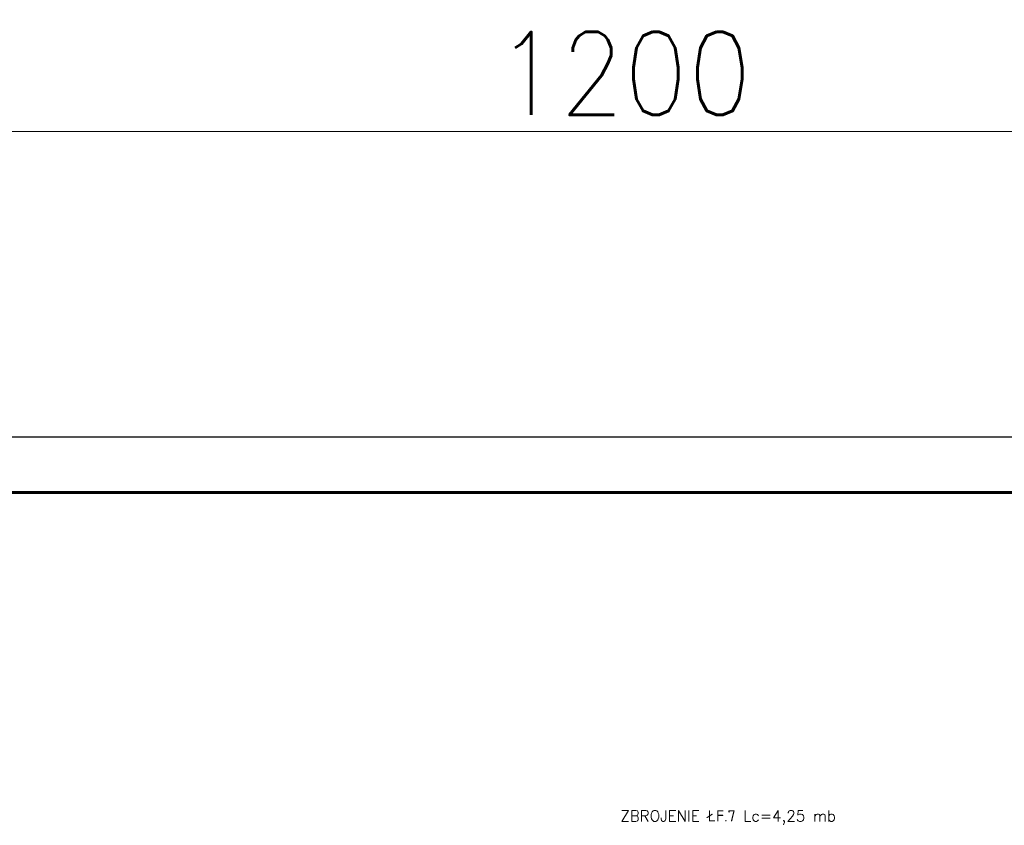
# Model space of a CAD drawing. Extents: x 253237 to 278058, y -131782 to -118389.
# Tile 14 of 23: x 263170 to 266735, y -121306 to -118391. Entities that reach past the tile are written whole.
import ezdxf
from ezdxf.enums import TextEntityAlignment as Align

# ---------------------------------------------------------------- set-up
doc = ezdxf.new("R2010")
doc.units = 0
doc.header["$LTSCALE"] = 5
doc.header["$MEASUREMENT"] = 0
doc.layers.add('_FORMATKA', color=8, linetype='Continuous', lineweight=15, plot=False)
for name, color, linetype, lineweight in [('_RAMKA', 7, 'Continuous', 35), ('AutoCAD_Structural_Detailing_symbole graficzne', 7, 'Continuous', 13), ('PS_DIM', 4, 'Continuous', 13)]:
    doc.layers.add(name, color=color, linetype=linetype, lineweight=lineweight)
doc.styles.add('simplex', font='simplex.shx', dxfattribs={"width": 0.9})
doc.styles.add('style1', font='simplex.shx')
doc.dimstyles.new('1_10_PRZ', dxfattribs={"dimtxt": 2, "dimasz": 1, "dimexe": 2, "dimexo": 5, "dimgap": 1, "dimtad": 1, "dimdec": 0, "dimlfac": 10, "dimtxsty": 'simplex', "dimblk": 'dimznak', "dimcen": 2, "dimse1": 1, "dimse2": 1, "dimclrt": 3, "dimadec": 1, "dimazin": 0, "dimtfac": 1, "dimtdec": 0, "dimtix": 1, "dimtmove": 2, "dimatfit": 3, "dimldrblk": 'dim-grot', "dimfxl": 1, "dimarcsym": 0})

# ---------------------------------------------------------------- blocks, each defined once
blk = doc.blocks.new('dimznak')
at = {"color": 0}
for points in [[(0, 2), (0, -2)], [(-2, 0), (2, 0)]]:
    blk.add_lwpolyline(points, dxfattribs=at)
at = {"color": 3}
blk.add_lwpolyline([(1, 1), (-1, -1)], dxfattribs=at)
blk = doc.blocks.new('*D24')
at = {"color": 252, "lineweight": -2, "transparency": 16777216}
blk.add_line((-1197, 649.33), (-3, 649.33), dxfattribs=at)
at = {"layer": 'Defpoints', "color": 0, "transparency": 16777216}
for p in [(0, 649.33), (-1200, 594), (0, 594)]:
    blk.add_point(p, dxfattribs=at)
at = {"color": 252, "lineweight": -2, "transparency": 16777216, "xscale": 3, "yscale": 3, "zscale": 3, "rotation": 180}
blk.add_blockref('dimznak', (-1200, 649.33), dxfattribs=at)
at = {"color": 252, "lineweight": -2, "transparency": 16777216, "xscale": 3, "yscale": 3, "zscale": 3}
blk.add_blockref('dimznak', (0, 649.33), dxfattribs=at)
at = {"color": 252, "transparency": 16777216, "insert": (-600, 659.83), "char_height": 15, "attachment_point": 5, "style": 'simplex'}
blk.add_mtext('1200', dxfattribs=at)
blk = doc.blocks.new('dim-grot')
blk.add_hatch(color=256).paths.add_polyline_path([(0, 0), (-2, 0.5), (-2, -0.5)])
blk.add_lwpolyline([(0, 0), (-2, 0.5), (-2, -0.5), (0, 0)])
blk = doc.blocks.new('*U16')
at = {"layer": '_FORMATKA', "lineweight": -3}
blk.add_lwpolyline([(-1200, 0), (0, 0), (0, 594), (-1200, 594)], close=True, dxfattribs=at)
at = {"layer": '_RAMKA', "lineweight": -3, "const_width": 0.5}
blk.add_lwpolyline([(-1170, 10), (-10, 10), (-10, 584), (-1170, 584)], close=True, dxfattribs=at)
dim = blk.add_linear_dim(base=(0, 649.33), p1=(-1200, 594), p2=(0, 594), dimstyle='1_10_PRZ', override={"dimscale": 3, "dimtxt": 5, "dimlfac": 1, "dimclrd": 252, "dimclrt": 252})
dim.commit()
dim.dimension.update_dxf_attribs({"geometry": '*D24', "text_midpoint": (-600, 659.83)})

msp = doc.modelspace()

# ---------------------------------------------------------------- block references
at = {"layer": 'PS_DIM', "xscale": 20, "yscale": 20, "zscale": 20}
msp.add_blockref('*U16', (277357.33, -131782.14), dxfattribs=at)

# ---------------------------------------------------------------- texts
at = {"layer": 'AutoCAD_Structural_Detailing_symbole graficzne', "color": 2, "style": 'style1'}
msp.add_text('ZBROJENIE ŁF.7 Lc=4,25 mb', height=40, dxfattribs=at).set_placement((265344.5, -121304.31), align=Align.BOTTOM_LEFT)

doc.saveas('drawing.dxf')
